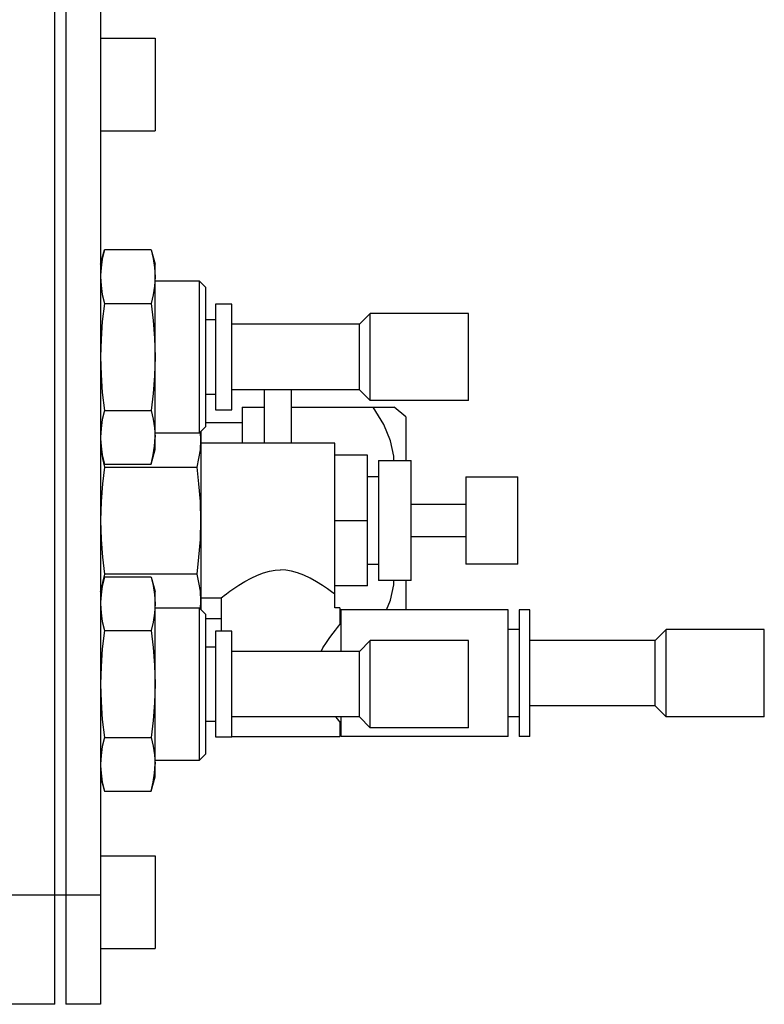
# Model space of a CAD drawing. Header units: millimetres. Extents: x 0 to 770, y -15 to 420.
# Tile 41 of 116: x 434 to 451, y 44 to 66. Entities that reach past the tile are written whole.
import ezdxf

# ---------------------------------------------------------------- set-up
doc = ezdxf.new("R2010")
doc.units = ezdxf.units.MM
doc.header["$LTSCALE"] = 32.67
doc.layers.get('0').update_dxf_attribs({"linetype": 'CONTINUOUS'})
for name, color, linetype in [('ASSY', 7, 'CONTINUOUS'), ('AXIS', 7, 'CONTINUOUS'), ('CHAMFER', 7, 'CONTINUOUS'), ('ROUND', 7, 'CONTINUOUS')]:
    doc.layers.add(name, color=color, linetype=linetype)

msp = doc.modelspace()

# ---------------------------------------------------------------- linework, layer by layer
at = {"color": 7, "linetype": 'CONTINUOUS'}
for p, q in [((435.95079, 60.632221), (436.038875, 60.960959)), ((437.112704, 60.960959), (436.038875, 60.960959)), ((437.112704, 60.960959), (437.20079, 60.632221)), ((437.112704, 60.960959), (437.158304, 60.765592)), ((437.20079, 56.382317), (437.20079, 60.632121)), ((437.20079, 60.257221), (438.209915, 60.257221)), ((438.36329, 60.103846), (438.209915, 60.257221)), ((438.209915, 60.257221), (438.209915, 56.757221)), ((438.36329, 56.910596), (438.36329, 60.103846)), ((436.038875, 59.73409), (437.112704, 59.73409)), ((438.96329, 59.719721), (438.58829, 59.719721)), ((438.58829, 59.719721), (438.58829, 57.294721)), ((438.96329, 57.294721), (438.96329, 59.719721)), ((444.38829, 59.507221), (442.138356, 59.507221)), ((444.38829, 57.507221), (444.38829, 59.507221)), ((438.58829, 59.357221), (438.36329, 59.357221)), ((438.36329, 57.657221), (438.58829, 57.657221)), ((439.70079, 57.757086), (439.70079, 56.529721)), ((440.32579, 57.757086), (440.32579, 56.529721)), ((439.20079, 57.355297), (439.70079, 57.355297)), ((439.20079, 57.355297), (439.20079, 56.529721)), ((440.32579, 57.355297), (442.685027, 57.355297)), ((444.38829, 57.507221), (442.138356, 57.507221)), ((436.038875, 57.280351), (437.112704, 57.280351)), ((438.58829, 57.294721), (438.96329, 57.294721)), ((438.209915, 56.757221), (438.36329, 56.910596)), ((438.209915, 56.757221), (437.20079, 56.757221)), ((438.25079, 56.597525), (438.240723, 56.788029)), ((438.25079, 56.798096), (438.25079, 52.716346)), ((435.95255, 56.63231), (435.961146, 56.463353)), ((438.239268, 56.379373), (438.25079, 56.597525)), ((441.32579, 56.529721), (438.25079, 56.529721)), ((441.32579, 52.984721), (441.32579, 56.529721)), ((435.95079, 56.382221), (436.038875, 56.053482)), ((435.976779, 56.285227), (435.993211, 56.178341)), ((437.112704, 56.053482), (437.20079, 56.382221)), ((442.07579, 56.257221), (441.32579, 56.257221)), ((442.07579, 53.257221), (442.07579, 56.257221)), ((435.993211, 56.178341), (436.038875, 55.98409)), ((436.038875, 56.053482), (437.112704, 56.053482)), ((442.32579, 56.132221), (443.07579, 56.132221)), ((442.32579, 56.132221), (442.32579, 53.382221)), ((443.07579, 53.382221), (443.07579, 56.132221)), ((436.038875, 55.98409), (438.162704, 55.98409)), ((442.32579, 55.757221), (442.07579, 55.757221)), ((444.32579, 55.757221), (445.52579, 55.757221)), ((444.32579, 55.757221), (444.32579, 53.757221)), ((445.52579, 53.757221), (445.52579, 55.757221)), ((443.07579, 55.132221), (444.32579, 55.132221)), ((441.32579, 54.757221), (442.07579, 54.757221)), ((444.32579, 54.382221), (443.07579, 54.382221)), ((442.07579, 53.757221), (442.32579, 53.757221)), ((445.52579, 53.757221), (444.32579, 53.757221)), ((438.162704, 53.530351), (436.038875, 53.530351)), ((435.95079, 53.132221), (436.038875, 53.460959)), ((437.112704, 53.460959), (436.038875, 53.460959)), ((437.112704, 53.460959), (437.20079, 53.132221)), ((437.112704, 53.460959), (437.158304, 53.265592)), ((443.07579, 53.382221), (442.32579, 53.382221)), ((437.20079, 48.882317), (437.20079, 53.132121)), ((441.32329, 52.757221), (441.32329, 53.071514)), ((442.07579, 53.257221), (441.32579, 53.257221)), ((438.240728, 52.726407), (438.25079, 52.916917)), ((438.25079, 52.984721), (438.71329, 52.984721)), ((438.71329, 52.984721), (438.71329, 52.219721)), ((441.32329, 52.984721), (441.32579, 52.984721)), ((437.20079, 52.757221), (438.209915, 52.757221)), ((438.36329, 52.603846), (438.209915, 52.757221)), ((438.209915, 52.757221), (438.209915, 49.257221)), ((441.438287, 52.757221), (441.32329, 52.757221)), ((441.43829, 52.757221), (441.43829, 52.369721)), ((445.30079, 52.707221), (441.46329, 52.707221)), ((441.46329, 52.707108), (441.46329, 51.757221)), ((445.30079, 49.807333), (445.30079, 52.707108)), ((445.80079, 52.707221), (445.55079, 52.707221)), ((445.55079, 52.707108), (445.55079, 49.807333)), ((445.80079, 49.807333), (445.80079, 52.707108)), ((438.36329, 49.410596), (438.36329, 52.603846)), ((436.038875, 52.23409), (437.112704, 52.23409)), ((438.96329, 52.219721), (438.58829, 52.219721)), ((438.58829, 52.219721), (438.58829, 49.794721)), ((438.96329, 49.794721), (438.96329, 52.219721)), ((441.414301, 52.340208), (441.43829, 52.369721)), ((441.46329, 52.369721), (441.43829, 52.369721)), ((445.55079, 52.257221), (445.30079, 52.257221)), ((451.17579, 52.257221), (448.925856, 52.257221)), ((451.17579, 50.257221), (451.17579, 52.257221)), ((444.38829, 52.007221), (442.138356, 52.007221)), ((444.38829, 50.007221), (444.38829, 52.007221)), ((438.58829, 51.857221), (438.36329, 51.857221)), ((438.36329, 50.157221), (438.58829, 50.157221)), ((441.46329, 50.144721), (441.43829, 50.144721)), ((441.43829, 50.144721), (441.43829, 49.807221)), ((441.46329, 50.257221), (441.46329, 49.807333)), ((445.55079, 50.257221), (445.30079, 50.257221)), ((451.17579, 50.257221), (448.925856, 50.257221)), ((444.38829, 50.007221), (442.138356, 50.007221)), ((436.038875, 49.780351), (437.112704, 49.780351)), ((438.58829, 49.794721), (438.96329, 49.794721)), ((438.96329, 49.807221), (441.438282, 49.807221)), ((445.30079, 49.807221), (441.46329, 49.807221)), ((445.80079, 49.807221), (445.55079, 49.807221)), ((438.209915, 49.257221), (437.20079, 49.257221)), ((438.209915, 49.257221), (438.36329, 49.410596)), ((435.95255, 49.13231), (435.961146, 48.963353)), ((435.95079, 48.882221), (436.038875, 48.553482)), ((437.112704, 48.553482), (437.20079, 48.882221)), ((436.038875, 48.553482), (437.112704, 48.553482))]:
    msp.add_line(p, q, dxfattribs=at)
for points in [[(436.038875, 60.960959), (435.991004, 60.753841), (435.961144, 60.551072), (435.95255, 60.382131)], [(437.158304, 60.765592), (437.189201, 60.562965), (437.20079, 60.347525)], [(435.95079, 60.347525), (435.961148, 60.14394), (435.990959, 59.941441), (436.038875, 59.73409)], [(437.20079, 60.347525), (437.189153, 60.131643), (437.158277, 59.929309), (437.112704, 59.73409)], [(436.038875, 59.73409), (435.990917, 59.318953), (435.961111, 58.913651), (435.95079, 58.507221)], [(437.112704, 59.73409), (437.158163, 59.344768), (437.189106, 58.939886), (437.20079, 58.507221)], [(435.95079, 58.507221), (435.961113, 58.100759), (435.990921, 57.69545), (436.038875, 57.280351)], [(437.20079, 58.507221), (437.1891, 58.074427), (437.158151, 57.669544), (437.112704, 57.280351)], [(442.675645, 56.132221), (442.675591, 56.231222), (442.60074, 56.584535), (442.446355, 56.956392), (442.205944, 57.355297)], [(436.038875, 57.280351), (435.990955, 57.07298), (435.961146, 56.870479), (435.95079, 56.666917)], [(437.112704, 57.280351), (437.158286, 57.085082), (437.189159, 56.882744), (437.20079, 56.666917)], [(435.961146, 56.463353), (435.991003, 56.260606), (436.038875, 56.053482)], [(437.112704, 56.053482), (437.160579, 56.26062), (437.190435, 56.463368), (437.20079, 56.666917)], [(438.162704, 55.98409), (438.20839, 56.17845), (438.239268, 56.379373)], [(436.038875, 55.98409), (435.993189, 55.59537), (435.962311, 55.193524), (435.95079, 54.757221)], [(438.25079, 54.757221), (438.239257, 55.193744), (438.208368, 55.595588), (438.162704, 55.98409)], [(435.95079, 54.757221), (435.962323, 54.320697), (435.993211, 53.918854), (436.038875, 53.530351)], [(438.162704, 53.530351), (438.20839, 53.919072), (438.239268, 54.320918), (438.25079, 54.757221)], [(436.038875, 53.530351), (435.993189, 53.335991), (435.97678, 53.229219)], [(438.25079, 52.916917), (438.239257, 53.135179), (438.208368, 53.3361), (438.162704, 53.530351)], [(438.71329, 52.984721), (438.743872, 53.00812), (438.78303, 53.037751), (438.839459, 53.079763), (438.914656, 53.13439), (439.009999, 53.201181), (439.125645, 53.27799), (439.259311, 53.360086), (439.403493, 53.439141), (439.549985, 53.507493), (439.691116, 53.560006), (439.824699, 53.596016), (439.95209, 53.61676), (440.07579, 53.623488)], [(441.32329, 53.071514), (441.251061, 53.124244), (441.156121, 53.191186), (441.040418, 53.268645), (440.907141, 53.351342), (440.761447, 53.432277), (440.612595, 53.502825), (440.469034, 53.557224), (440.332484, 53.594791), (440.201869, 53.616499), (440.07579, 53.623488)], [(436.038875, 53.460959), (435.991004, 53.253841), (435.961144, 53.051072), (435.95255, 52.882131)], [(442.508272, 52.707221), (442.601182, 52.931312), (442.675781, 53.285015), (442.675728, 53.382221)], [(437.158304, 53.265592), (437.189201, 53.062965), (437.20079, 52.847525)], [(435.95079, 52.847525), (435.961148, 52.64394), (435.990959, 52.441441), (436.038875, 52.23409)], [(437.20079, 52.847525), (437.189153, 52.631643), (437.158277, 52.429309), (437.112704, 52.23409)], [(436.038875, 52.23409), (435.990917, 51.818953), (435.961111, 51.413651), (435.95079, 51.007221)], [(437.112704, 52.23409), (437.158163, 51.844768), (437.189106, 51.439886), (437.20079, 51.007221)], [(441.009328, 51.757221), (441.052889, 51.836853), (441.133225, 51.963917), (441.213082, 52.078612), (441.283006, 52.172983), (441.340022, 52.246935), (441.383726, 52.302184), (441.414301, 52.340208)], [(435.95079, 51.007221), (435.961113, 50.600759), (435.990921, 50.19545), (436.038875, 49.780351)], [(437.20079, 51.007221), (437.1891, 50.574427), (437.158151, 50.169544), (437.112704, 49.780351)], [(441.43829, 50.144721), (441.414101, 50.17448), (441.383419, 50.212642), (441.348161, 50.257221)], [(436.038875, 49.780351), (435.990955, 49.57298), (435.961146, 49.370479), (435.95079, 49.166917)], [(437.112704, 49.780351), (437.158286, 49.585082), (437.189159, 49.382744), (437.20079, 49.166917)], [(437.112704, 48.553482), (437.160579, 48.76062), (437.190435, 48.963368), (437.20079, 49.166917)], [(435.961146, 48.963353), (435.991003, 48.760606), (436.038875, 48.553482)]]:
    msp.add_lwpolyline(points, dxfattribs=at)
at = {"layer": 'ASSY', "color": 7, "linetype": 'CONTINUOUS'}
for p, q in [((435.95079, 65.819721), (437.20079, 65.819721)), ((437.20079, 65.819721), (437.20079, 63.694721)), ((435.95079, 63.694721), (437.20079, 63.694721)), ((435.95079, 47.069721), (437.20079, 47.069721)), ((437.20079, 47.069721), (437.20079, 44.944721)), ((435.95079, 44.944721), (437.20079, 44.944721))]:
    msp.add_line(p, q, dxfattribs=at)
at = {"layer": 'AXIS', "color": 7, "linetype": 'CONTINUOUS'}
for p, q in [((438.36329, 57.007221), (439.20079, 57.007221)), ((438.36329, 52.507221), (438.71329, 52.507221))]:
    msp.add_line(p, q, dxfattribs=at)
at = {"layer": 'CHAMFER', "color": 7, "linetype": 'CONTINUOUS'}
for p, q in [((441.888339, 59.257221), (442.138349, 59.507214)), ((442.13829, 57.507221), (442.13829, 59.507221)), ((441.888339, 59.257221), (438.96329, 59.257221)), ((441.888339, 57.757221), (441.888339, 59.257221)), ((441.888339, 57.757221), (438.96329, 57.757221)), ((441.888339, 57.757221), (442.138349, 57.507228)), ((442.95079, 57.132221), (442.684938, 57.355297)), ((442.95079, 57.132221), (442.95079, 56.132221)), ((442.95079, 53.382221), (442.95079, 52.707221)), ((448.675839, 52.007221), (448.925849, 52.257214)), ((448.92579, 50.257221), (448.92579, 52.257221)), ((441.888339, 51.757221), (442.138349, 52.007214)), ((442.13829, 50.007221), (442.13829, 52.007221)), ((448.675839, 52.007221), (445.80079, 52.007221)), ((448.675839, 50.507221), (448.675839, 52.007221)), ((441.888339, 51.757221), (438.96329, 51.757221)), ((441.888339, 50.257221), (441.888339, 51.757221)), ((448.675839, 50.507221), (445.80079, 50.507221)), ((448.675839, 50.507221), (448.925849, 50.257228)), ((441.888339, 50.257221), (438.96329, 50.257221)), ((441.888339, 50.257221), (442.138349, 50.007228))]:
    msp.add_line(p, q, dxfattribs=at)
at = {"layer": 'ROUND', "color": 7, "linetype": 'CONTINUOUS'}
for p, q in [((434.90079, 43.664097), (434.90079, 85.850345)), ((435.15079, 85.850345), (435.15079, 43.664097)), ((435.95079, 85.845925), (435.95079, 43.668517)), ((434.90079, 43.668493), (430.683694, 43.668493)), ((435.95079, 43.668493), (435.15079, 43.668493))]:
    msp.add_line(p, q, dxfattribs=at)
at = {"layer": 'ROUND', "color": 9, "linetype": 'CONTINUOUS'}
for p, q in [((435.95079, 46.168493), (430.281719, 46.168493)), ((435.15079, 46.164073), (434.90079, 46.164073))]:
    msp.add_line(p, q, dxfattribs=at)

doc.saveas('drawing.dxf')
